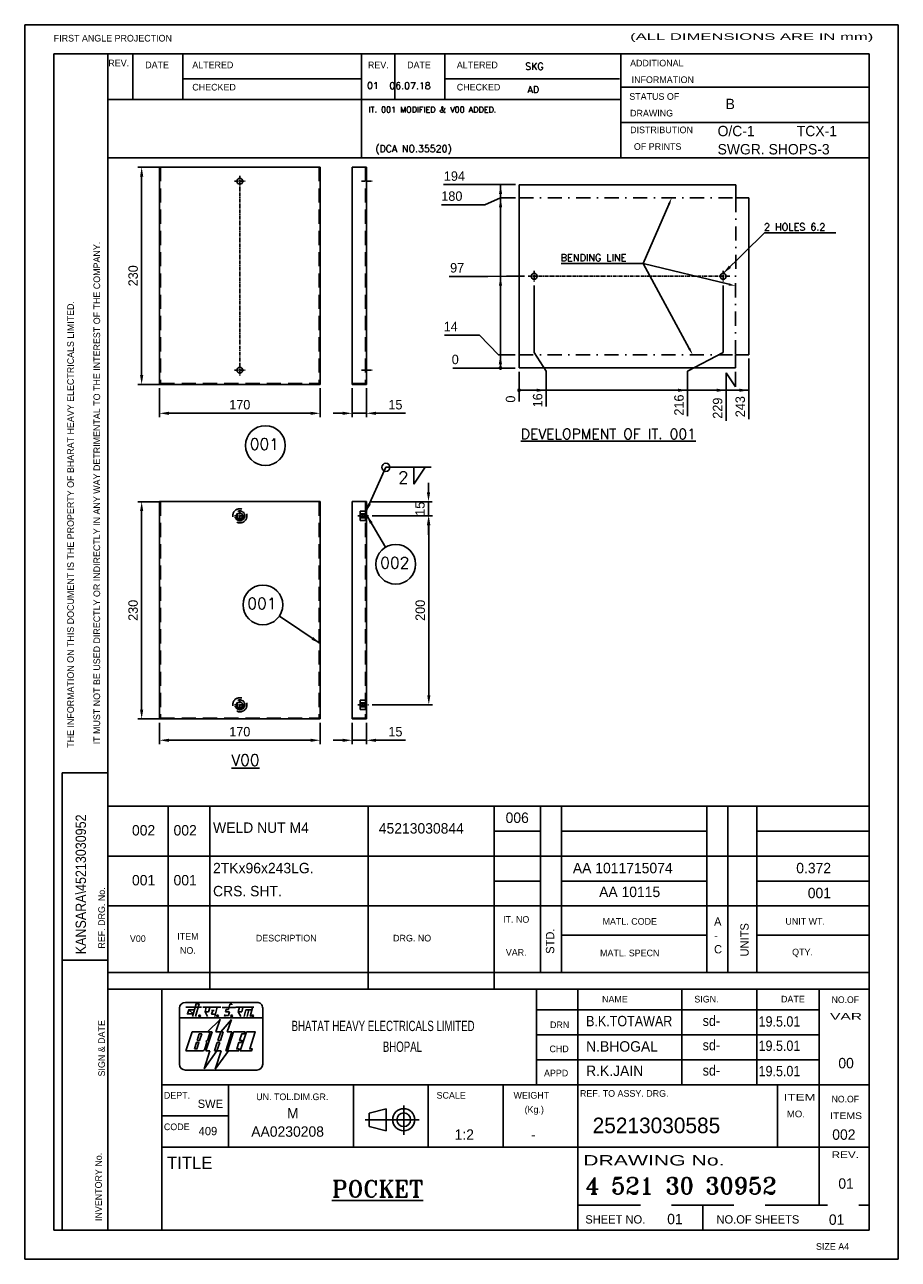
# Model space of a CAD drawing. Extents: x 0 to 924, y -119 to 1188.
import ezdxf
from ezdxf.enums import TextEntityAlignment as Align

# ---------------------------------------------------------------- set-up
doc = ezdxf.new("R2010")
doc.units = 0
doc.header["$LTSCALE"] = 30
doc.header["$MEASUREMENT"] = 0
for name, pattern in [('CENTER', [2, 1.25, -0.25, 0.25, -0.25]), ('DASHDOT', [1, 0.5, -0.25, 0, -0.25]), ('DASHED', [0.75, 0.5, -0.25]), ('HIDDENX2', [0.75, 0.5, -0.25])]:
    doc.linetypes.add(name, pattern=pattern)
doc.layers.get('0').update_dxf_attribs({"linetype": 'CONTINUOUS'})
doc.layers.get('DEFPOINTS').update_dxf_attribs({"linetype": 'CONTINUOUS'})
for name, color, linetype in [('2', 4, 'DASHED'), ('3', 1, 'CONTINUOUS'), ('6', 220, 'CONTINUOUS'), ('FOR', 3, 'CONTINUOUS'), ('FORMAT', 7, 'CONTINUOUS'), ('MONO', 2, 'CONTINUOUS'), ('TIT', 7, 'CONTINUOUS')]:
    doc.layers.add(name, color=color, linetype=linetype)
doc.styles.add('ROMANS', font='romans')
doc.styles.add('ROMANT', font='romant.shx')
doc.dimstyles.get("Standard").update_dxf_attribs({"dimscale": 4, "dimtxt": 2.5, "dimasz": 2.5, "dimexe": 1, "dimexo": 1, "dimgap": 1, "dimtad": 1, "dimdec": 4, "dimdsep": 46, "dimtxsty": 'Standard', "dimcen": 0, "dimclrd": 1, "dimclre": 1, "dimclrt": 2, "dimadec": 0, "dimazin": 0, "dimtfac": 1, "dimtdec": 4, "dimtmove": 0, "dimatfit": 3, "dimfxl": 0, "dimtolj": 1, "dimarcsym": 0})

# ---------------------------------------------------------------- blocks, each defined once
blk = doc.blocks.new('A4FOR')
at = {"layer": 'FOR'}
for p, q in [((0, 297), (0, 0)), ((210, 297), (0, 297)), ((210, 0), (210, 297)), ((7, 290), (7, 7)), ((203, 290), (7, 290)), ((20, 7), (20, 290)), ((26, 279), (26, 290)), ((38, 279), (38, 290)), ((81, 265), (81, 290)), ((89, 279), (89, 290)), ((101, 279), (101, 290)), ((143.34, 265), (143.34, 290)), ((203, 7), (203, 290)), ((38, 284), (81, 284)), ((101, 284), (143, 284)), ((101, 284), (143, 284)), ((143.34, 282), (203, 282)), ((20, 279), (143.34, 279)), ((143.34, 273.5), (203, 273.5)), ((20, 265), (203, 265)), ((9, 117), (20, 117)), ((9, 7), (9, 117)), ((20, 109), (203, 109)), ((34.5, 69), (34.5, 109)), ((44.5, 65), (44.5, 109)), ((82.59, 65), (82.59, 109)), ((112.86, 65), (112.86, 109)), ((124, 69), (124, 109)), ((129, 69), (129, 109)), ((164, 69), (164, 109)), ((169, 69), (169, 109)), ((176, 69), (176, 109)), ((112.86, 103), (124, 103)), ((129, 103), (164, 103)), ((176, 103), (203, 103)), ((20, 97), (203, 97)), ((112.86, 91), (124, 91)), ((129, 91), (164, 91)), ((176, 91), (203, 91)), ((20, 85), (203, 85)), ((129, 78), (164, 78)), ((176, 78), (203, 78)), ((9, 72), (20, 72)), ((20, 69), (203, 69)), ((20, 65), (203, 65)), ((33, 7), (33, 65)), ((123, 42), (123, 65)), ((133, 7), (133, 65)), ((158, 42), (158, 65)), ((176, 42), (176, 65)), ((191, 27), (191, 65)), ((123, 60), (191, 60)), ((123, 54), (191, 54)), ((123, 48), (191, 48)), ((33, 42), (203, 42)), ((49, 27), (49, 42)), ((79, 27), (79, 42)), ((97, 27), (97, 42)), ((115, 27), (115, 42)), ((181, 27), (181, 42)), ((82.77, 35.15), (86.89, 36.22)), ((86.89, 36.22), (86.89, 30.92)), ((91.11, 37.04), (91.11, 29.98)), ((33, 34.5), (49, 34.5)), ((81.82, 33.57), (94.84, 33.57)), ((82.77, 31.93), (82.77, 35.15)), ((82.77, 31.93), (86.89, 30.92)), ((33, 27), (203, 27)), ((191, 13), (191, 27)), ((7, 7), (203, 7)), ((0, 0), (210, 0))]:
    blk.add_line(p, q, dxfattribs=at)
at = {"layer": 'FOR', "linetype": 'HIDDENX2'}
for p, q in [((133, 13), (203, 13)), ((163, 7), (163, 13))]:
    blk.add_line(p, q, dxfattribs=at)
at = {"layer": 'FOR'}
for radius in [2.65, 1.64]:
    blk.add_circle((91.11, 33.57), radius, dxfattribs=at)
for s, height, p in [('FIRST ANGLE PROJECTION', 1.6, (6.98, 292.95)), ('REV.', 1.6, (20.1, 286.97)), ('DATE', 1.6, (28.97, 286.52)), ('ALTERED', 1.6, (40.29, 286.52)), ('REV.', 1.6, (82.51, 286.51)), ('DATE', 1.6, (91.93, 286.52)), ('ALTERED', 1.6, (103.87, 286.52)), ('ADDITIONAL ', 1.6, (145.53, 286.96)), ('CHECKED', 1.6, (40.29, 281.17)), ('CHECKED', 1.6, (103.87, 281.17)), ('INFORMATION', 1.6, (145.9, 282.96)), ('STATUS OF ', 1.6, (145.34, 278.93)), ('DRAWING', 1.6, (145.53, 274.92)), ('DISTRIBUTION ', 1.6, (145.54, 270.9)), ('OF PRINTS', 1.6, (146.44, 266.89)), ('UNIT WT.', 1.6, (182.86, 80.51)), ('QTY.', 1.6, (184.48, 73.11)), ('DATE', 1.6, (181.81, 61.79)), ('DRN', 1.6, (126.28, 55.61)), ('DEPT.', 1.6, (33.46, 38.65)), ('SCALE', 1.6, (99.01, 38.65)), ('WEIGHT', 1.6, (117.51, 38.65)), ('REF. TO ASSY. DRG.', 1.6, (133.48, 39.1)), ('(Kg.)', 1.6, (120.17, 35.24)), ('CODE', 1.6, (33.46, 31.07)), ('TITLE', 3, (34.2, 21.7))]:
    blk.add_text(s, height=height, dxfattribs=at).set_placement(p)
for s, height, width, p, p2 in [('(ALL DIMENSIONS ARE IN mm)', 1.6, 1.522491, (145.53, 293.33), (204, 293.33)), ('NO.OF', 1.6, 1.02697, (193.98, 61.65), (200.55, 61.65)), ('VAR', 1.6, 1.596499, (193.61, 57.64), (201.28, 57.64)), ('ITEM', 1.6, 1.439576, (182.45, 38.2), (190.12, 38.2)), ('NO.OF', 1.6, 1.02697, (193.98, 37.74), (200.55, 37.74)), ('MO.', 1.6, 1.367779, (183.19, 34.17), (187.57, 34.17)), ('ITEMS', 1.6, 1.105269, (193.61, 33.73), (201.28, 33.73)), ('DRAWING No.', 2.5, 1.359309, (134.25, 22.57), (168.23, 22.57)), ('REV.', 1.6, 1.232364, (193.98, 24.37), (200.55, 24.37))]:
    blk.add_text(s, height=height, dxfattribs=dict(at, width=width)).set_placement(p, p2, align=Align.FIT)
for s, p in [('IT MUST NOT BE USED DIRECTLY OR INDIRECTLY IN ANY WAY DETRIMENTAL TO THE INTEREST OF THE COMPANY.', (18.13, 123.89)), ('THE INFORMATION ON THIS DOCUMENT IS THE PROPERTY OF BHARAT HEAVY ELECTRICALS LIMITED.', (11.82, 123.05)), ('REF. DRG. No.', (19.28, 74.74)), ('SIGN & DATE', (19.28, 43.99)), ('INVENTORY No.', (18.54, 9.21))]:
    blk.add_text(s, height=1.6, rotation=90, dxfattribs=at).set_placement(p)
for s, p in [('IT. NO', (118.15, 80.96)), ('MATL. CODE', (145.45, 80.48)), ('V00', (27.19, 76.35)), ('ITEM', (39.23, 76.9)), ('DESCRIPTION', (62.87, 76.46)), ('DRG. NO', (93.13, 76.46)), ('NO.', (39.23, 73.49)), ('VAR.', (118.15, 73.03)), ('MATL. SPECN', (145.45, 72.89)), ('NAME', (141.88, 61.78)), ('SIGN.', (163.89, 61.78)), ('CHD', (128.47, 49.82)), ('APPD', (127.75, 44.01)), ('UN. TOL.DIM.GR.', (64.32, 38.29))]:
    blk.add_text(s, height=1.6, dxfattribs=at).set_placement(p, align=Align.CENTER)
at = {"layer": 'FOR', "linetype": 'Continuous'}
for s, height, p in [('A', 2, (165.71, 80.25)), ('-', 2, (165.71, 76.92)), ('C', 2, (165.71, 73.59)), ('SWE', 2, (41.58, 36.42)), ('409', 2, (41.81, 29.85)), ('SHEET NO.', 2, (134.76, 8.6)), ('NO.OF SHEETS', 2, (166.29, 8.6)), ('SIZE A4', 1.6, (190.22, 2.29))]:
    blk.add_text(s, height=height, dxfattribs=at).set_placement(p)
for s, p in [('UNITS', (174.03, 72.84)), ('STD.', (127.29, 73.49))]:
    blk.add_text(s, height=2, rotation=90, dxfattribs=at).set_placement(p)
blk = doc.blocks.new('BHEL2')
at = {"layer": 'MONO'}
for p, q in [((3.37, 19.12), (3.37, 16.82)), ((21.97, 20.52), (4.77, 20.52)), ((14.55, 18.77), (14.4, 18.21)), ((14.4, 18.21), (15.4, 18.21)), ((15.12, 18.77), (14.55, 18.77)), ((15.47, 20.09), (15.12, 18.77)), ((15.4, 18.21), (15.18, 17.38)), ((15.96, 20.09), (15.47, 20.09)), ((15.92, 19.93), (15.96, 20.09)), ((23.37, 16.78), (23.37, 19.12)), ((23.36, 16.82), (3.37, 16.82)), ((3.37, 16.82), (3.37, 5.62)), ((10.1, 13.42), (13.1, 16.42)), ((13.14, 16.48), (12.12, 13.42)), ((13.28, 13.42), (15.83, 16.43)), ((14.24, 17.38), (14.31, 17.63)), ((15.18, 17.38), (14.24, 17.38)), ((15.83, 16.43), (14.85, 13.42)), ((23.36, 5.62), (23.36, 16.82)), ((4.87, 8.82), (6.38, 13.42)), ((6.38, 13.42), (10.23, 13.42)), ((9.67, 8.82), (11.18, 13.42)), ((10.61, 12.89), (10.11, 11.37)), ((11.18, 13.42), (10.24, 13.42)), ((12.12, 13.42), (13.28, 13.42)), ((13.28, 13.42), (12.61, 11.37)), ((13.21, 11.37), (13.88, 13.42)), ((13.88, 13.42), (13.28, 13.42)), ((15.98, 13.42), (14.47, 8.82)), ((14.85, 13.42), (15.98, 13.42)), ((9.94, 10.87), (9.36, 9.09)), ((10.11, 11.37), (9.72, 11.12)), ((9.72, 11.12), (9.94, 10.87)), ((12.44, 10.87), (11.77, 8.82)), ((12.37, 8.82), (13.04, 10.87)), ((13.04, 10.87), (12.44, 10.87)), ((12.61, 11.37), (13.21, 11.37)), ((8.98, 8.82), (4.87, 8.82)), ((9.27, 4.55), (10.64, 8.82)), ((12.37, 8.82), (9.27, 4.55)), ((10.64, 8.82), (9.67, 8.82)), ((11.77, 8.82), (12.37, 8.82)), ((11.97, 4.48), (13.35, 8.82)), ((15.14, 8.82), (11.97, 4.48)), ((13.35, 8.82), (12.37, 8.82)), ((4.77, 4.22), (21.96, 4.22))]:
    blk.add_line(p, q, dxfattribs=at)
at = {"layer": 'MONO', "color": 4}
blk.add_line((14.47, 8.82), (15.14, 8.82), dxfattribs=at)
at = {"layer": 'MONO'}
for points in [[(4.87, 19.32), (8.63, 19.32)], [(6.67, 17.73), (5.28, 17.73), (5.57, 18.74), (6.95, 18.74)], [(5.57, 18.74), (6.67, 17.73)], [(7.24, 17.12), (8.07, 20.13), (7.33, 20.13), (6.51, 17.12)], [(8.95, 19.32), (13.27, 19.32)], [(9.81, 19.32), (9.5, 18.2), (10.11, 17.14)], [(10.34, 18.26), (9.52, 18.26)], [(10.63, 19.31), (10.32, 18.26)], [(11.03, 18.57), (11.7, 18.57)], [(11.34, 18.59), (11.09, 17.65), (12.01, 17.65)], [(12.43, 19.32), (11.88, 17.14)], [(13.59, 19.31), (16.8, 19.31)], [(16.94, 19.32), (21.26, 19.32)], [(17.8, 19.32), (17.49, 18.2), (18.09, 17.14)], [(18.33, 18.26), (17.5, 18.26)], [(18.61, 19.31), (18.31, 18.26)], [(19.33, 18.71), (18.91, 17.14)], [(19.31, 18.69), (20.74, 18.69)], [(20.02, 18.71), (19.6, 17.14)], [(20.9, 19.31), (20.33, 17.14)], [(14.31, 17.63), (14.18, 17.12)], [(7.61, 11.37), (8.12, 12.92), (8.72, 12.92), (8.21, 11.37), (7.61, 11.37)], [(14.87, 8.82), (16.38, 13.42), (19.08, 13.42), (18.92, 12.92), (18.32, 12.92), (17.81, 11.37), (18.41, 11.37), (18.24, 10.87), (17.64, 10.87), (17.14, 9.32), (17.74, 9.32), (17.57, 8.82), (14.87, 8.82)], [(17.97, 8.82), (19.48, 13.42), (21.58, 13.42), (20.24, 9.32), (20.84, 9.32), (20.67, 8.82), (17.97, 8.82)], [(6.94, 9.32), (7.44, 10.87), (8.04, 10.87), (7.54, 9.32), (6.94, 9.32)]]:
    blk.add_lwpolyline(points, dxfattribs=at)
for centre in [(8.18, 17.26), (12.51, 17.26), (15.91, 17.26), (20.97, 17.26)]:
    blk.add_circle(centre, 0.2, dxfattribs=at)
for centre, radius, start, end in [((4.77, 19.12), 1.4, 90, 180), ((21.97, 19.12), 1.4, 359.9969, 90), ((10.23, 13.02), 0.4, 341.8413, 90), ((8.98, 9.22), 0.4, 270, 341.8413), ((4.77, 5.62), 1.4, 180.0003, 270), ((21.96, 5.62), 1.4, 270, 360)]:
    blk.add_arc(centre, radius, start, end, dxfattribs=at)
blk = doc.blocks.new('*D3')
at = {"color": 1, "lineweight": -2}
for p, q in [((142.5, 803.2), (142.5, 772.7)), ((312.5, 803.2), (312.5, 772.7)), ((152.5, 776.7), (302.5, 776.7))]:
    blk.add_line(p, q, dxfattribs=at)
at = {"color": 1}
for points in [[(152.5, 778.3), (152.5, 775), (142.5, 776.7)], [(302.5, 778.3), (302.5, 775), (312.5, 776.7)]]:
    blk.add_solid(points, dxfattribs=at)
at = {"layer": 'DEFPOINTS', "color": 0}
for p in [(142.5, 807.2), (312.5, 807.2), (312.5, 776.7)]:
    blk.add_point(p, dxfattribs=at)
at = {"color": 2, "insert": (227.5, 785.7), "char_height": 10, "attachment_point": 5}
blk.add_mtext('\\A1;170', dxfattribs=at)
blk = doc.blocks.new('*D4')
at = {"color": 1, "lineweight": -2}
for p, q in [((346.4, 803.2), (346.4, 772.7)), ((361.4, 803.2), (361.4, 772.7)), ((336.4, 776.7), (326.4, 776.7)), ((346.4, 776.7), (361.4, 776.7)), ((371.4, 776.7), (402.8, 776.7))]:
    blk.add_line(p, q, dxfattribs=at)
at = {"color": 1}
for points in [[(336.4, 778.3), (336.4, 775), (346.4, 776.7)], [(371.4, 778.3), (371.4, 775), (361.4, 776.7)]]:
    blk.add_solid(points, dxfattribs=at)
at = {"layer": 'DEFPOINTS', "color": 0}
for p in [(346.4, 807.2), (361.4, 807.2), (361.4, 776.7)]:
    blk.add_point(p, dxfattribs=at)
at = {"color": 2, "insert": (392.1, 785.7), "char_height": 10, "attachment_point": 5}
blk.add_mtext('\\A1;15', dxfattribs=at)
blk = doc.blocks.new('*D5')
at = {"color": 1, "lineweight": -2}
for p, q in [((143.5, 1037.2), (119.7, 1037.2)), ((123.7, 817.2), (123.7, 1027.2)), ((143.5, 807.2), (119.7, 807.2))]:
    blk.add_line(p, q, dxfattribs=at)
at = {"color": 1}
for points in [[(122, 1027.2), (125.4, 1027.2), (123.7, 1037.2)], [(122, 817.2), (125.4, 817.2), (123.7, 807.2)]]:
    blk.add_solid(points, dxfattribs=at)
at = {"layer": 'DEFPOINTS', "color": 0}
for p in [(123.7, 1037.2), (147.5, 1037.2), (147.5, 807.2)]:
    blk.add_point(p, dxfattribs=at)
at = {"color": 2, "insert": (114.7, 922.2), "char_height": 10, "attachment_point": 5, "rotation": 90}
blk.add_mtext('\\A1;230', dxfattribs=at)
blk = doc.blocks.new('*D14')
at = {"layer": '3', "color": 1, "lineweight": -2}
blk.add_line((519.1, 1018.7), (442.8, 1018.7), dxfattribs=at)
at = {"layer": 'DEFPOINTS', "color": 0}
for p in [(470.2, 1018.7), (523.1, 1018.7), (522.8, 824.6)]:
    blk.add_point(p, dxfattribs=at)
at = {"layer": '3', "color": 2, "insert": (454.5, 1027.7), "char_height": 10, "attachment_point": 5}
blk.add_mtext('\\A1;194', dxfattribs=at)
blk = doc.blocks.new('*D15')
at = {"layer": '3', "color": 1, "lineweight": -2}
for p, q in [((751.9, 804.7), (741.9, 819.4)), ((741.9, 819.4), (741.9, 768.7)), ((751.9, 820.7), (751.9, 804.7))]:
    blk.add_line(p, q, dxfattribs=at)
at = {"layer": 'DEFPOINTS', "color": 0}
for p in [(522.8, 824.6), (751.9, 824.7), (741.9, 799.4)]:
    blk.add_point(p, dxfattribs=at)
at = {"layer": '3', "color": 2, "insert": (732.9, 782.1), "char_height": 10, "attachment_point": 5, "rotation": 90}
blk.add_mtext('\\A1;229', dxfattribs=at)
blk = doc.blocks.new('*D16')
at = {"layer": '3', "color": 1, "lineweight": -2}
blk.add_line((765.9, 834.7), (765.9, 770.4), dxfattribs=at)
at = {"layer": 'DEFPOINTS', "color": 0}
for p in [(765.9, 838.7), (522.8, 824.6), (765.9, 801.1)]:
    blk.add_point(p, dxfattribs=at)
at = {"layer": '3', "color": 2, "insert": (756.9, 783.7), "char_height": 10, "attachment_point": 5, "rotation": 90}
blk.add_mtext('\\A1;243', dxfattribs=at)
blk = doc.blocks.new('*D17')
at = {"layer": '3', "color": 1, "lineweight": -2}
for p, q in [((486.6, 997.5), (441, 997.5)), ((503.1, 1004.7), (486.6, 997.5)), ((519.1, 1004.7), (503.1, 1004.7))]:
    blk.add_line(p, q, dxfattribs=at)
at = {"layer": 'DEFPOINTS', "color": 0}
for p in [(466.6, 997.5), (523.1, 1004.7), (522.8, 824.6)]:
    blk.add_point(p, dxfattribs=at)
at = {"layer": '3', "color": 2, "insert": (451.8, 1006.5), "char_height": 10, "attachment_point": 5}
blk.add_mtext('\\A1;180', dxfattribs=at)
blk = doc.blocks.new('*D18')
at = {"layer": '3', "color": 1, "lineweight": -2}
blk.add_line((522.9, 820.7), (522.9, 789.2), dxfattribs=at)
at = {"layer": 'DEFPOINTS', "color": 0}
for p in [(522.8, 824.6), (522.9, 824.7), (522.9, 798.2)]:
    blk.add_point(p, dxfattribs=at)
at = {"layer": '3', "color": 2, "insert": (513.9, 791.7), "char_height": 10, "attachment_point": 5, "rotation": 90}
blk.add_mtext('\\A1;0', dxfattribs=at)
blk = doc.blocks.new('*D19')
at = {"layer": '3', "color": 1, "lineweight": -2}
blk.add_line((518.8, 824.6), (452.9, 824.6), dxfattribs=at)
at = {"layer": 'DEFPOINTS', "color": 0}
for p in [(461.9, 824.6), (522.8, 824.6), (522.8, 824.6)]:
    blk.add_point(p, dxfattribs=at)
at = {"layer": '3', "color": 2, "insert": (455.4, 833.6), "char_height": 10, "attachment_point": 5}
blk.add_mtext('\\A1;0', dxfattribs=at)
blk = doc.blocks.new('*D20')
at = {"layer": '3', "color": 1, "lineweight": -2}
for p, q in [((481.2, 859.5), (443.9, 859.5)), ((501.2, 838.7), (481.2, 859.5)), ((518.9, 838.7), (501.2, 838.7))]:
    blk.add_line(p, q, dxfattribs=at)
at = {"layer": 'DEFPOINTS', "color": 0}
for p in [(461.2, 859.5), (522.9, 838.7), (522.8, 824.6)]:
    blk.add_point(p, dxfattribs=at)
at = {"layer": '3', "color": 2, "insert": (450.6, 868.5), "char_height": 10, "attachment_point": 5}
blk.add_mtext('\\A1;14', dxfattribs=at)
blk = doc.blocks.new('*D23')
at = {"color": 1, "lineweight": -2}
for p, q in [((142.5, 449.1), (142.5, 426.6)), ((312.5, 449.1), (312.5, 426.6)), ((152.5, 430.6), (302.5, 430.6))]:
    blk.add_line(p, q, dxfattribs=at)
at = {"color": 1}
for points in [[(152.5, 432.2), (152.5, 428.9), (142.5, 430.6)], [(302.5, 432.2), (302.5, 428.9), (312.5, 430.6)]]:
    blk.add_solid(points, dxfattribs=at)
at = {"layer": 'DEFPOINTS', "color": 0}
for p in [(142.5, 453.1), (312.5, 453.1), (312.5, 430.6)]:
    blk.add_point(p, dxfattribs=at)
at = {"color": 2, "insert": (227.5, 439.6), "char_height": 10, "attachment_point": 5}
blk.add_mtext('\\A1;170', dxfattribs=at)
blk = doc.blocks.new('*D24')
at = {"color": 1, "lineweight": -2}
for p, q in [((346.4, 449.1), (346.4, 426.6)), ((361.4, 449.1), (361.4, 426.6)), ((336.4, 430.6), (326.4, 430.6)), ((346.4, 430.6), (361.4, 430.6)), ((371.4, 430.6), (402.8, 430.6))]:
    blk.add_line(p, q, dxfattribs=at)
at = {"color": 1}
for points in [[(336.4, 432.2), (336.4, 428.9), (346.4, 430.6)], [(371.4, 432.2), (371.4, 428.9), (361.4, 430.6)]]:
    blk.add_solid(points, dxfattribs=at)
at = {"layer": 'DEFPOINTS', "color": 0}
for p in [(346.4, 453.1), (361.4, 453.1), (361.4, 430.6)]:
    blk.add_point(p, dxfattribs=at)
at = {"color": 2, "insert": (392.1, 439.6), "char_height": 10, "attachment_point": 5}
blk.add_mtext('\\A1;15', dxfattribs=at)
blk = doc.blocks.new('*D25')
at = {"color": 1, "lineweight": -2}
for p, q in [((143.5, 683.1), (119.7, 683.1)), ((123.7, 463.1), (123.7, 673.1)), ((143.5, 453.1), (119.7, 453.1))]:
    blk.add_line(p, q, dxfattribs=at)
at = {"color": 1}
for points in [[(122, 673.1), (125.4, 673.1), (123.7, 683.1)], [(122, 463.1), (125.4, 463.1), (123.7, 453.1)]]:
    blk.add_solid(points, dxfattribs=at)
at = {"layer": 'DEFPOINTS', "color": 0}
for p in [(123.7, 683.1), (147.5, 683.1), (147.5, 453.1)]:
    blk.add_point(p, dxfattribs=at)
at = {"color": 2, "insert": (114.7, 568.1), "char_height": 10, "attachment_point": 5, "rotation": 90}
blk.add_mtext('\\A1;230', dxfattribs=at)
blk = doc.blocks.new('M4')
at = {"color": 3, "linetype": 'CENTER', "ltscale": 0.1}
blk.add_line((-137.5, 670.3), (-126.5, 670.3), dxfattribs=at)
for p, q in [((-135, 675.3), (-135, 665.3)), ((-135, 675.3), (-129.5, 675.3)), ((-129.5, 675.3), (-129.5, 665.3)), ((-129.5, 673.8), (-128.5, 673.8)), ((-129.5, 666.9), (-128.5, 666.9)), ((-128.5, 673.8), (-128.5, 666.9)), ((-135, 665.3), (-129.5, 665.3))]:
    blk.add_line(p, q)
at = {"layer": '2', "ltscale": 0.5}
for p, q in [((-135, 672.3), (-128.5, 672.3)), ((-135, 671.3), (-128.5, 671.3)), ((-135, 669.3), (-128.5, 669.3)), ((-135, 668.3), (-128.5, 668.3))]:
    blk.add_line(p, q, dxfattribs=at)
blk = doc.blocks.new('*D27')
at = {"color": 1, "lineweight": -2}
for p, q in [((427.1, 693.1), (427.1, 703.1)), ((365.4, 683.1), (431.1, 683.1)), ((427.1, 668.1), (427.1, 683.1)), ((367.5, 668.1), (431.1, 668.1)), ((427.1, 658.1), (427.1, 648.1))]:
    blk.add_line(p, q, dxfattribs=at)
at = {"color": 1}
for points in [[(425.4, 693.1), (428.8, 693.1), (427.1, 683.1)], [(425.4, 658.1), (428.8, 658.1), (427.1, 668.1)]]:
    blk.add_solid(points, dxfattribs=at)
at = {"layer": 'DEFPOINTS', "color": 0}
for p in [(361.4, 683.1), (427.1, 683.1), (363.5, 668.1)]:
    blk.add_point(p, dxfattribs=at)
at = {"color": 2, "insert": (418.1, 675.6), "char_height": 10, "attachment_point": 5, "rotation": 90}
blk.add_mtext('\\A1;15', dxfattribs=at)
blk = doc.blocks.new('*D28')
at = {"color": 1, "lineweight": -2}
for p, q in [((367.5, 668.1), (431.4, 668.1)), ((427.4, 478.1), (427.4, 658.1)), ((367.5, 468.1), (431.4, 468.1))]:
    blk.add_line(p, q, dxfattribs=at)
at = {"color": 1}
for points in [[(425.8, 658.1), (429.1, 658.1), (427.4, 668.1)], [(425.8, 478.1), (429.1, 478.1), (427.4, 468.1)]]:
    blk.add_solid(points, dxfattribs=at)
at = {"layer": 'DEFPOINTS', "color": 0}
for p in [(363.5, 668.1), (427.4, 668.1), (363.5, 468.1)]:
    blk.add_point(p, dxfattribs=at)
at = {"color": 2, "insert": (418.4, 568.1), "char_height": 10, "attachment_point": 5, "rotation": 90}
blk.add_mtext('\\A1;200', dxfattribs=at)
blk = doc.blocks.new('*D33')
at = {"color": 1, "linetype": 'ByBlock', "lineweight": -2}
for p, q in [((489.7, 921.6), (449.1, 921.6)), ((509.7, 921.7), (489.7, 921.6)), ((528.5, 921.7), (509.7, 921.7))]:
    blk.add_line(p, q, dxfattribs=at)
at = {"layer": 'DEFPOINTS', "color": 0}
for p in [(469.7, 921.6), (532.5, 921.7), (522.9, 824.7)]:
    blk.add_point(p, dxfattribs=at)
at = {"color": 2, "insert": (457.4, 930.6), "char_height": 10, "attachment_point": 5}
blk.add_mtext('\\A1;97', dxfattribs=at)
blk = doc.blocks.new('*D34')
at = {"color": 1, "linetype": 'ByBlock', "lineweight": -2}
for p, q in [((538.8, 912), (538.8, 841.1)), ((538.8, 841.1), (551.6, 821.1)), ((551.6, 821.1), (551.6, 783.7))]:
    blk.add_line(p, q, dxfattribs=at)
at = {"layer": 'DEFPOINTS', "color": 0}
for p in [(538.8, 916), (522.9, 824.7), (551.6, 801.1)]:
    blk.add_point(p, dxfattribs=at)
at = {"color": 2, "insert": (542.6, 790.4), "char_height": 10, "attachment_point": 5, "rotation": 90}
blk.add_mtext('\\A1;16', dxfattribs=at)
blk = doc.blocks.new('*D35')
at = {"color": 1, "linetype": 'ByBlock', "lineweight": -2}
for p, q in [((738.8, 912), (738.8, 841.1)), ((738.8, 841.1), (701.1, 821.1)), ((701.1, 821.1), (701.1, 773.7))]:
    blk.add_line(p, q, dxfattribs=at)
at = {"layer": 'DEFPOINTS', "color": 0}
for p in [(738.8, 916), (522.9, 824.7), (701.1, 801.1)]:
    blk.add_point(p, dxfattribs=at)
at = {"color": 2, "insert": (692.1, 785.4), "char_height": 10, "attachment_point": 5, "rotation": 90}
blk.add_mtext('\\A1;216', dxfattribs=at)

msp = doc.modelspace()

# ---------------------------------------------------------------- linework, layer by layer
for p, q in [((142.5482, 1037.23687), (142.5482, 807.23687)), ((142.5482, 1037.23687), (312.5482, 1037.23687)), ((312.5482, 1037.23687), (312.5482, 807.23687)), ((346.4295, 1037.23687), (361.4295, 1037.23687)), ((346.4295, 1037.23687), (346.4295, 807.23687)), ((361.4295, 1037.23687), (361.4295, 807.23687)), ((752.07476, 1004.66218), (752.07476, 1018.66218)), ((752.07476, 1004.66218), (766.07476, 1004.66218)), ((751.89354, 838.65395), (765.89354, 838.65395)), ((751.89354, 838.65395), (751.89354, 824.65395)), ((142.5482, 807.23687), (312.5482, 807.23687)), ((346.4295, 807.23687), (361.4295, 807.23687)), ((142.5482, 683.14683), (142.5482, 453.14683)), ((142.5482, 683.14683), (312.5482, 683.14683)), ((312.5482, 683.14683), (312.5482, 453.14683)), ((346.4295, 683.14683), (361.4295, 683.14683)), ((346.4295, 683.14683), (346.4295, 453.14683)), ((361.4295, 683.14683), (361.4295, 453.14683)), ((142.5482, 453.14683), (312.5482, 453.14683)), ((346.4295, 453.14683), (361.4295, 453.14683))]:
    msp.add_line(p, q)
at = {"color": 3, "linetype": 'CENTER', "ltscale": 0.1}
for p, q in [((221.88048, 1022.23687), (233.21591, 1022.23687)), ((227.5482, 1027.90459), (227.5482, 827.90459)), ((356.19914, 1022.23687), (367.53457, 1022.23687)), ((745.65025, 921.65806), (532.45556, 921.65806)), ((538.81643, 927.32578), (538.81643, 915.99035)), ((738.81643, 927.32578), (738.81643, 915.99035)), ((227.5482, 827.90459), (227.5482, 816.56916)), ((221.88048, 822.23687), (233.21591, 822.23687)), ((356.19914, 822.23687), (367.53457, 822.23687)), ((221.88048, 668.14683), (233.21591, 668.14683)), ((227.5482, 673.81454), (227.5482, 662.47911)), ((227.5482, 473.81454), (227.5482, 462.47911)), ((221.88048, 468.14683), (233.21591, 468.14683))]:
    msp.add_line(p, q, dxfattribs=at)
at = {"color": 1}
for p, q in [((503.32262, 1018.66218), (503.1414, 824.59145)), ((681.36793, 997.73976), (654.25758, 935.1436)), ((744.60527, 913.20799), (654.25758, 935.1436)), ((702.88933, 845.25049), (654.25758, 935.1436)), ((765.89354, 801.07321), (522.89354, 801.07321))]:
    msp.add_line(p, q, dxfattribs=at)
at = {"const_width": 2}
for points in [[(502.1414, 824.59145, 1), (504.1414, 824.59145, 1)], [(521.89354, 801.07321, 1), (523.89354, 801.07321, 1)]]:
    msp.add_lwpolyline(points, format="xyb", close=True, dxfattribs=at)
for centre, radius in [((227.5482, 1022.23687), 3.1), ((538.81643, 921.65806), 3.1), ((738.81643, 921.65806), 3.1), ((227.5482, 822.23687), 3.1), ((254.53822, 742.52178), 21.04694), ((227.5482, 668.14683), 3.1), ((392.46518, 616.90133), 21.04694), ((251.94705, 573.8497), 21.04694), ((227.5482, 468.14683), 3.1)]:
    msp.add_circle(centre, radius)
at = {"color": 1}
for points in [[(501.65595, 1008.66218), (504.98928, 1008.66218), (503.32262, 1018.66218)], [(501.65595, 994.66218), (504.98928, 994.66218), (503.32262, 1004.66218)], [(680.21419, 998.2208), (682.52166, 997.25873), (684.25414, 1004.66218)], [(501.57849, 911.70569), (504.91182, 911.70569), (503.24515, 921.70569)], [(744.9002, 914.4227), (744.31035, 911.99327), (751.89354, 911.43846)], [(501.47473, 828.65395), (504.80806, 828.65395), (503.1414, 838.65395)], [(703.98875, 845.84528), (701.78991, 844.65571), (706.45803, 838.65395)], [(541.58378, 802.73988), (541.58378, 799.40655), (551.58378, 801.07321)], [(691.09307, 802.73988), (691.09307, 799.40655), (701.09307, 801.07321)], [(731.89354, 802.73988), (731.89354, 799.40655), (741.89354, 801.07321)], [(755.89354, 802.73988), (755.89354, 799.40655), (765.89354, 801.07321)]]:
    msp.add_solid(points, dxfattribs=at)
at = {"layer": '2'}
for p, q in [((143.5482, 1037.23687), (143.5482, 808.23687)), ((311.5482, 1037.23687), (311.5482, 808.23687)), ((360.4295, 1037.23687), (360.4295, 808.23687)), ((143.5482, 808.23687), (311.5482, 808.23687)), ((346.4295, 808.23687), (360.4295, 808.23687)), ((143.5482, 683.14683), (143.5482, 454.14683)), ((311.5482, 683.14683), (311.5482, 454.14683)), ((360.4295, 683.14683), (360.4295, 454.14683)), ((143.5482, 454.14683), (311.5482, 454.14683)), ((346.4295, 454.14683), (360.4295, 454.14683))]:
    msp.add_line(p, q, dxfattribs=at)
at = {"layer": '2', "linetype": 'DASHDOT'}
for p, q in [((523.07476, 1004.66218), (752.07476, 1004.66218)), ((752.07476, 1004.66218), (751.89354, 838.65395)), ((522.89354, 838.65395), (751.89354, 838.65395))]:
    msp.add_line(p, q, dxfattribs=at)
at = {"layer": '2'}
for centre, radius in [((227.5482, 668.14683), 7.5), ((227.5482, 668.14683), 5.25), ((227.5482, 668.14683), 3.75), ((227.5482, 668.14683), 3), ((227.5482, 468.14683), 7.5), ((227.5482, 468.14683), 5.25), ((227.5482, 468.14683), 3.75), ((227.5482, 468.14683), 3)]:
    msp.add_circle(centre, radius, dxfattribs=at)
at = {"layer": '3', "color": 1}
for p, q in [((654.25758, 935.1436), (567.40737, 935.1436)), ((382.01202, 719.48599), (416.73429, 719.48599)), ((416.73429, 719.48599), (430.06763, 719.48599))]:
    msp.add_line(p, q, dxfattribs=at)
at = {"layer": '3'}
for p, q in [((411.68599, 719.48599), (411.68599, 701.59507)), ((411.68599, 701.59507), (423.68599, 719.48599))]:
    msp.add_line(p, q, dxfattribs=at)
at = {"layer": '3', "color": 1}
msp.add_circle((382.01202, 719.48599), 4.25406, dxfattribs=at)
at = {"layer": 'FORMAT'}
for p, q in [((523.07476, 1018.66218), (522.89354, 824.65395)), ((523.07476, 1018.66218), (752.07476, 1018.66218)), ((766.07476, 1004.66218), (765.89354, 838.65395)), ((522.89354, 824.65395), (751.89354, 824.65395))]:
    msp.add_line(p, q, dxfattribs=at)

# ---------------------------------------------------------------- block references
at = {"xscale": 4.4, "yscale": 4.4, "zscale": 4.4}
for name, p in [('A4FOR', (0, -118.8)), ('BHEL2', (148.92677, 62.90238))]:
    msp.add_blockref(name, p, dxfattribs=at)
for p in [(489.96296, -2.16394), (489.96296, -202.16394)]:
    msp.add_blockref('M4', p)

# ---------------------------------------------------------------- texts
at = {"color": 1, "style": 'ROMANS'}
for s, p in [('2 HOLES 6.2', (782.00744, 970.24768)), ('BENDING LINE', (566.93118, 937.64917))]:
    msp.add_text(s, height=7.5, dxfattribs=at).set_placement(p)
at = {"style": 'ROMANT'}
for s, height, p in [('%%UDEVELOPMENT OF IT. 001', 10.8, (524.74823, 749.40288)), ('001', 12, (238.08631, 738.04493)), ('002', 12, (376.01327, 612.42448)), ('001', 12, (235.49514, 569.37285)), ('%%UV00', 12, (218.61685, 403.61887)), ('%%UPOCKET', 17.6, (324.94457, -53.0284)), ('4 521 30 30952', 17.6, (593.09489, -49.7405))]:
    msp.add_text(s, height=height, dxfattribs=at).set_placement(p)
at = {"layer": '3', "color": 1, "insert": (405.83362, 708.65604), "char_height": 12.5, "attachment_point": 6, "style": 'ROMANS'}
msp.add_mtext('\\A1;2', dxfattribs=at)
at = {"layer": '6', "style": 'ROMANS'}
for s, height, p in [('SKG', 7.293, (529.44218, 1140.29382)), ('01', 7.293, (362.02593, 1119.96166)), ('06.07.18', 7.293, (385.68391, 1119.68778)), ('AD', 7.293, (531.90517, 1115.731)), ('IT. 001 MODIFIED & V00 ADDED.', 6.19905, (363.60204, 1095.00236)), ('(DCA NO.35520)', 7.293, (370.94021, 1053.16904))]:
    msp.add_text(s, height=height, dxfattribs=at).set_placement(p)
at = {"layer": 'MONO', "width": 0.7}
for s, p in [('BHATAT HEAVY ELECTRICALS LIMITED', (282.28167, 122.79322)), ('BHOPAL', (378.79944, 100.79322))]:
    msp.add_text(s, height=10.912, dxfattribs=at).set_placement(p)
at = {"layer": 'TIT', "linetype": 'Continuous'}
for s, p in [('B', (741.35349, 1098.60072)), ('O/C-1', (732.88433, 1069.93944)), ('TCX-1', (816.65814, 1069.93944)), ('SWGR. SHOPS-3', (732.88433, 1050.68167))]:
    msp.add_text(s, height=11, dxfattribs=at).set_placement(p)
at = {"layer": 'TIT'}
for s, height, p in [('006', 11, (508.65233, 343.0946)), ('002', 11, (113.45809, 329.79321)), ('002', 11, (157.45809, 329.79321)), ('WELD NUT M4', 11, (199.21365, 332.57286)), ('45213030844', 11, (374.52397, 331.84186)), ('2TKx96x243LG.', 11, (199.21365, 289.81847)), ('AA 1011715074', 11, (579.78085, 289.81847)), ('0.372', 11, (816.07241, 289.81847)), ('001', 11, (113.45809, 276.99321)), ('001', 11, (157.45809, 276.99321)), ('CRS. SHT.', 11, (199.21365, 265.45364)), ('AA 10115', 11, (607.56574, 264.6039)), ('001', 11, (828.25239, 263.41847)), ('N.BHOGAL', 11, (593.77223, 101.04404)), ('00', 11, (860.60403, 83.36292)), ('R.K.JAIN', 11, (593.77223, 75.23011)), ('M', 11, (277.47883, 30.24969)), ('25213030585', 16.5, (600.68687, 14.69511)), ('AA0230208', 11, (239.61755, 10.93575)), ('1:2', 11, (454.70186, 7.71676)), ('002', 11, (854.15955, 7.71676)), ('-', 11, (535.38829, 7.71676)), ('01', 11, (860.60403, -44.08442)), ('01', 11, (679.58142, -81.66904)), ('01', 11, (850.59052, -82.27796))]:
    msp.add_text(s, height=height, dxfattribs=at).set_placement(p)
at = {"layer": 'TIT', "width": 0.9}
msp.add_text('KANSARA\\45213030952', height=11, rotation=90, dxfattribs=at).set_placement((64.81469, 204.10016))
for s, p in [('B.K.TOTAWAR', (593.77223, 127.85081)), ('sd-', (717.0912, 128.21321)), ('19.5.01', (776.21176, 127.48841)), ('sd-', (717.0912, 102.48266)), ('19.5.01', (776.21176, 101.75785)), ('sd-', (717.0912, 75.6649)), ('19.5.01', (776.21176, 74.94009))]:
    msp.add_text(s, height=11, dxfattribs=at).set_placement(p)

# ---------------------------------------------------------------- dimensions: what is measured, and where the dimension line sits
for base, p1, p2, picture, middle in [((123.71187, 1037.23687), (147.5482, 807.23687), (147.5482, 1037.23687), '*D5', (114.71187, 922.23687)), ((123.71187, 683.14683), (147.5482, 453.14683), (147.5482, 683.14683), '*D25', (114.71187, 568.14683))]:
    dim = msp.add_linear_dim(base=base, p1=p1, p2=p2, angle=90, text='230', dimstyle='Standard')
    dim.commit()
    dim.dimension.update_dxf_attribs({"geometry": picture, "text_midpoint": middle})
for feature_location, offset, dtype, picture, middle in [((532.45556, 921.65806), (-62.72026, -0.03125), 0, '*D33', (457.40196, 930.62681)), ((538.81643, 915.99035), (12.76735, -114.91713), 1, '*D34', (542.58378, 790.40655)), ((738.81643, 915.99035), (-37.72336, -114.91713), 1, '*D35', (692.09307, 785.40655))]:
    dim = msp.add_ordinate_dim(feature_location=feature_location, offset=offset, dtype=dtype, origin=(522.89354, 824.65395), dimstyle='Standard', override={"dimdec": 0, "dimarcsym": 1})
    dim.commit()
    dim.dimension.update_dxf_attribs({"geometry": picture, "text_midpoint": middle})
for base, p1, p2, text, picture, middle in [((312.5482, 776.65078), (142.5482, 807.23687), (312.5482, 807.23687), '170', '*D3', (227.5482, 785.65078)), ((361.4295, 776.65078), (346.4295, 807.23687), (361.4295, 807.23687), '15', '*D4', (392.09617, 785.65078)), ((312.5482, 430.55433), (142.5482, 453.14683), (312.5482, 453.14683), '170', '*D23', (227.5482, 439.55433)), ((361.4295, 430.55433), (346.4295, 453.14683), (361.4295, 453.14683), '15', '*D24', (392.09617, 439.55433))]:
    dim = msp.add_linear_dim(base=base, p1=p1, p2=p2, text=text, dimstyle='Standard')
    dim.commit()
    dim.dimension.update_dxf_attribs({"geometry": picture, "text_midpoint": middle})
dim = msp.add_linear_dim(base=(427.1013, 683.14683), p1=(363.48728, 668.14683), p2=(361.4295, 683.14683), angle=90, dimstyle='Standard')
dim.commit()
dim.dimension.update_dxf_attribs({"geometry": '*D27', "text_midpoint": (427.1013, 675.64683), "dimtype": 160})
dim = msp.add_linear_dim(base=(427.41878, 668.14683), p1=(363.48728, 468.14683), p2=(363.48728, 668.14683), angle=90, dimstyle='Standard')
dim.commit()
dim.dimension.update_dxf_attribs({"geometry": '*D28', "text_midpoint": (418.41878, 568.14683)})
at = {"layer": '3'}
for feature_location, offset, dtype, text, picture, middle in [((523.07476, 1018.66218), (-52.89533, 0), 0, '194', '*D14', (454.51276, 1027.66218)), ((523.07476, 1004.66218), (-56.42638, -7.20749), 0, '180', '*D17', (451.81504, 1006.45469)), ((522.89354, 838.65395), (-61.65166, 20.83461), 0, '14', '*D20', (450.57522, 868.48856)), ((522.83104, 824.59145), (-60.93499, 0), 0, '0', '*D19', (455.39605, 833.59145)), ((765.89354, 838.65395), (0, -37.58073), 1, '243', '*D16', (756.89354, 783.73988)), ((522.89354, 824.65395), (0, -26.4592), 1, '0', '*D18', (513.89354, 791.69474)), ((751.89354, 824.65395), (-10, -25.2474), 1, '229', '*D15', (732.89354, 782.07321))]:
    dim = msp.add_ordinate_dim(feature_location=feature_location, offset=offset, dtype=dtype, origin=(522.83104, 824.59145), text=text, dimstyle='Standard', dxfattribs=at)
    dim.commit()
    dim.dimension.update_dxf_attribs({"geometry": picture, "text_midpoint": middle})

# ---------------------------------------------------------------- leaders
for points, override in [([(738.81643, 924.75806), (782.48363, 967.74211), (857.80294, 967.74211)], {"dimgap": 1, "dimtad": 0, "dimarcsym": 1}), ([(360.4295, 671.59683), (382.01202, 719.48599)], {"dimgap": 1, "dimtad": 0}), ([(361.4295, 669.14683), (381.71609, 634.99636)], {"dimgap": 1, "dimtad": 0}), ([(312.5482, 532.88463), (269.38386, 562.06279)], {"dimgap": 1, "dimtad": 0})]:
    msp.add_leader(points, dimstyle='Standard', override=override)

doc.saveas('drawing.dxf')
